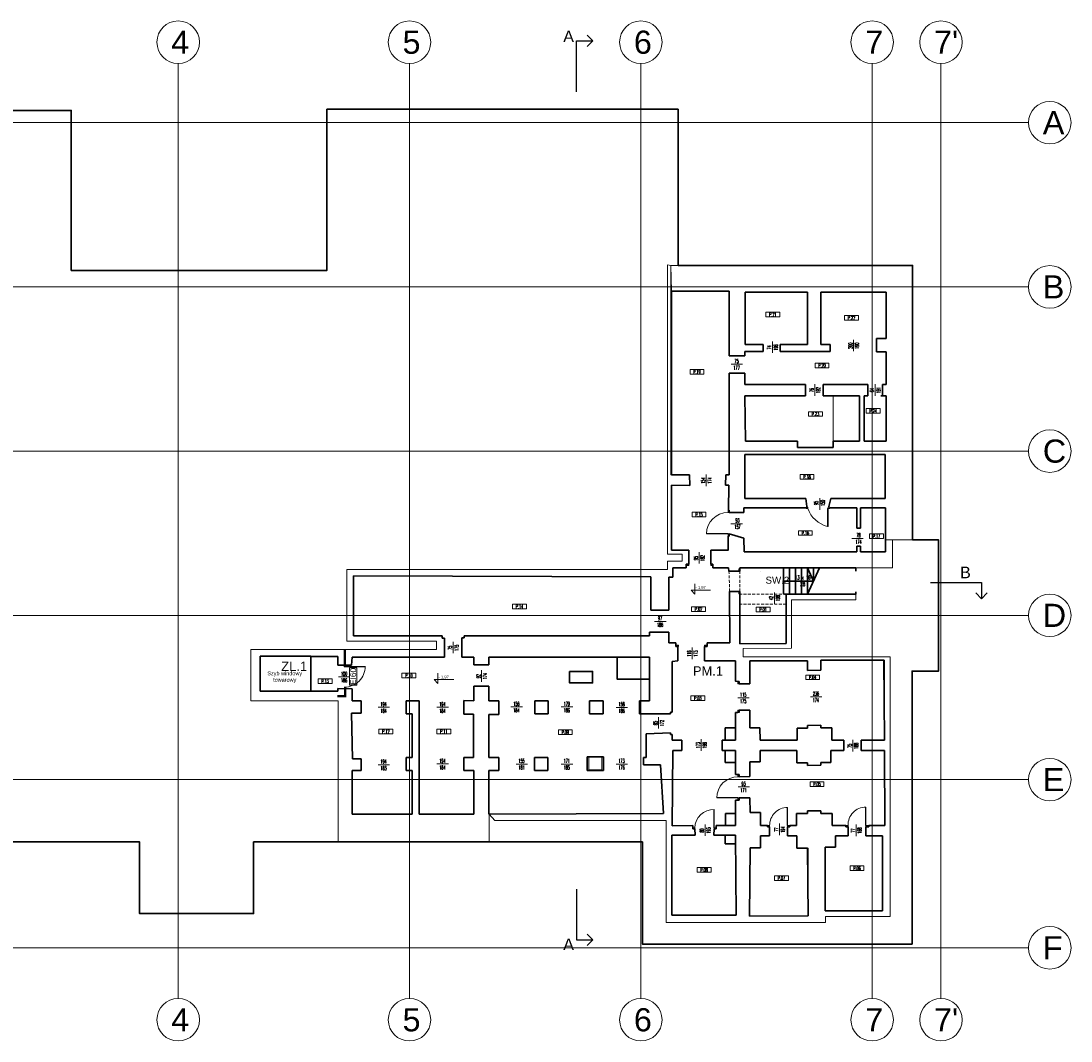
# Model space of a CAD drawing. Header units: millimetres. Extents: x -5254 to 173417, y -28809 to -6400.
# Tile 4 of 256: x -2031 to 2508, y -13821 to -9412. Entities that reach past the tile are written whole.
import ezdxf

# ---------------------------------------------------------------- set-up
doc = ezdxf.new("R2010")
doc.units = ezdxf.units.MM
doc.linetypes.add('HIDDEN', pattern=[9.525, 6.35, -3.175])
for name, color, linetype, lineweight in [('_MW_ppoż', 7, 'Continuous', 0), ('m_stolarka', 7, 'Continuous', 9), ('mr_cienka', 7, 'Continuous', 13), ('mr_obliczanie_powierzchni', 7, 'Continuous', 15), ('mr_opis', 7, 'Continuous', 9), ('mr_otwory', 7, 'Continuous', 9), ('mr_przekroje', 7, 'Continuous', 25), ('mr_przerywane', 7, 'Continuous', 13), ('mr_stolarka', 7, 'Continuous', 13), ('mr_ściany', 7, 'Continuous', 30)]:
    doc.layers.add(name, color=color, linetype=linetype, lineweight=lineweight)
doc.styles.get("Standard").update_dxf_attribs({"font": 'arial.ttf'})
doc.styles.add('TABELKA', font='arial.ttf')
doc.styles.add('WYM', font='simplex.shx', dxfattribs={"width": 0.5})

# ---------------------------------------------------------------- blocks, each defined once
blk = doc.blocks.new('KOTA')
at = {"color": 0}
for p, q in [((-16.6, 20), (76.8, 20)), ((-16.6, 20), (0, 0)), ((0, 0), (0, 50))]:
    blk.add_line(p, q, dxfattribs=at)
at = {"color": 0, "style": 'TABELKA', "flags": 4}
blk.add_attdef('POZIOM', (1.4, 25), '', height=13.7, rotation=360, dxfattribs=at)
blk = doc.blocks.new('Drzwi EI60')
at = {"layer": '_MW_ppoż', "color": 12, "insert": (0, 0), "char_height": 35, "attachment_point": 5, "bg_fill": 3, "box_fill_scale": 1.1, "bg_fill_color": 1, "bg_fill_transparency": 0}
blk.add_mtext('EI60', dxfattribs=at)
at = {"layer": '_MW_ppoż', "color": 12, "lineweight": 9}
blk.add_lwpolyline([(-52.2, 21.7), (50.4, 21.7), (50.4, -21.3), (-52.2, -21.3)], close=True, dxfattribs=at)
blk = doc.blocks.new('SKRZ7')
at = {"layer": 'm_stolarka', "color": 0}
for p, q in [((-212773.8, 101585.9), (-212863.8, 101585.9)), ((-212773.8, 101584.4), (-212863.8, 101584.4)), ((-212773.8, 101584.4), (-212773.8, 101585.9))]:
    blk.add_line(p, q, dxfattribs=at)
blk.add_arc((-212775, 101585.5), 88.9, 89.2623, 180.7377, dxfattribs=at)
blk = doc.blocks.new('zw$A8B1')
at = {"layer": '_MW_ppoż', "color": 251}
for points in [[(3901.8, 4225.7), (3901.8, 183.5)], [(4901.8, 4225.7), (4901.8, 183.5)], [(5901.8, 4225.7), (5901.8, 183.5)], [(6901.8, 4225.7), (6901.8, 183.5)], [(7199.4, 4225.7), (7199.4, 183.5)], [(183.5, 3969.9), (7578, 3969.9)], [(183.5, 3259.9), (7578, 3259.9)], [(183.5, 2549.9), (7578, 2549.9)], [(183.5, 1839.9), (7578, 1839.9)], [(183.5, 1129.9), (7578, 1129.9)], [(183.5, 402.9), (7578, 402.9)]]:
    blk.add_lwpolyline(points, dxfattribs=at)
for centre in [(3901.8, 4317.5), (4901.8, 4317.5), (5901.8, 4317.5), (6901.8, 4317.5), (7199.4, 4317.5), (7669.7, 3969.9), (7669.7, 3259.9), (7669.7, 2549.9), (7669.7, 1839.9), (7669.7, 1129.9), (7669.7, 402.9), (3901.8, 91.8), (4901.8, 91.8), (5901.8, 91.8), (6901.8, 91.8), (7199.4, 91.8)]:
    blk.add_circle(centre, 91.8, dxfattribs=at)
at = {"layer": '_MW_ppoż', "color": 251, "char_height": 100, "width": 98.152, "attachment_point": 1}
for s, insert in [('4', (3871.7, 4367.5)), ('5', (4871.7, 4367.5)), ('6', (5871.7, 4367.5)), ('7', (6871.7, 4367.5)), ("7'", (7169.3, 4367.5)), ('A', (7639.6, 4020)), ('B', (7639.6, 3310)), ('C', (7639.6, 2600)), ('D', (7639.6, 1890)), ('E', (7639.6, 1180)), ('F', (7639.6, 453)), ('4', (3871.7, 141.8)), ('5', (4871.7, 141.8)), ('6', (5871.7, 141.8)), ('7', (6871.7, 141.8)), ("7'", (7169.3, 141.8))]:
    blk.add_mtext(s, dxfattribs=dict(at, insert=insert))

msp = doc.modelspace()

# ---------------------------------------------------------------- linework, layer by layer
at = {"layer": '_MW_ppoż', "color": 5, "linetype": 'Continuous', "ltscale": 2, "const_width": 10.4}
for points in [[(-630.9, -12201.57), (-630.9, -12129.53)], [(-630.23, -12291.55), (-630.23, -12330.3), (-663.13, -12330.3)]]:
    msp.add_lwpolyline(points, dxfattribs=at)
at = {"layer": 'mr_cienka', "ltscale": 2}
for p, q in [((1188.93, -10670.49), (1188.93, -10690.49)), ((1248.93, -10670.49), (1188.93, -10670.49)), ((1188.93, -10690.49), (1248.93, -10690.49)), ((1528.85, -10685.21), (1528.85, -10705.21)), ((1588.85, -10685.21), (1528.85, -10685.21)), ((1528.85, -10705.21), (1588.85, -10705.21)), ((1401.58, -10891.07), (1401.58, -10911.07)), ((1461.58, -10891.07), (1401.58, -10891.07)), ((860.82, -10919.12), (860.82, -10939.12)), ((920.82, -10919.12), (860.82, -10919.12)), ((860.82, -10939.12), (920.82, -10939.12)), ((1401.58, -10911.07), (1461.58, -10911.07)), ((1373.1, -11100.85), (1373.1, -11120.85)), ((1433.1, -11100.85), (1373.1, -11100.85)), ((1373.1, -11120.85), (1433.1, -11120.85)), ((1622.53, -11087.46), (1622.53, -11107.46)), ((1682.53, -11087.46), (1622.53, -11087.46)), ((1622.53, -11107.46), (1682.53, -11107.46)), ((1336.62, -11373.05), (1336.62, -11393.05)), ((1396.62, -11373.05), (1336.62, -11373.05)), ((1336.62, -11393.05), (1396.62, -11393.05)), ((869.74, -11535.73), (869.74, -11555.73)), ((929.74, -11535.73), (869.74, -11535.73)), ((869.74, -11555.73), (929.74, -11555.73)), ((1329.6, -11615.27), (1329.6, -11635.27)), ((1389.6, -11615.27), (1329.6, -11615.27)), ((1329.6, -11635.27), (1389.6, -11635.27)), ((1637.29, -11629.39), (1637.29, -11649.39)), ((1697.29, -11629.39), (1637.29, -11629.39)), ((1637.29, -11649.39), (1697.29, -11649.39)), ((93.71, -11932.91), (93.71, -11952.91)), ((153.71, -11932.91), (93.71, -11932.91)), ((93.71, -11952.91), (153.71, -11952.91)), ((867.76, -11944.26), (867.76, -11964.26)), ((927.76, -11944.26), (867.76, -11944.26)), ((867.76, -11964.26), (927.76, -11964.26)), ((1146.78, -11946.37), (1146.78, -11966.37)), ((1206.78, -11946.37), (1146.78, -11946.37)), ((1146.78, -11966.37), (1206.78, -11966.37)), ((-384.38, -12231.47), (-384.38, -12251.47)), ((-324.38, -12231.47), (-384.38, -12231.47)), ((-384.38, -12251.47), (-324.38, -12251.47)), ((1360.9, -12239.08), (1360.9, -12259.08)), ((1420.9, -12239.08), (1360.9, -12239.08)), ((-746.84, -12256.1), (-746.84, -12276.1)), ((-686.84, -12256.1), (-746.84, -12256.1)), ((-746.84, -12276.1), (-686.84, -12276.1)), ((1360.9, -12259.08), (1420.9, -12259.08)), ((864.86, -12329.53), (864.86, -12349.53)), ((924.86, -12329.53), (864.86, -12329.53)), ((864.86, -12349.53), (924.86, -12349.53)), ((-483.92, -12473.48), (-483.92, -12493.48)), ((-423.92, -12473.48), (-483.92, -12473.48)), ((-233.44, -12473.48), (-233.44, -12493.48)), ((-173.44, -12473.48), (-233.44, -12473.48)), ((291.58, -12476.51), (291.58, -12496.51)), ((351.58, -12476.51), (291.58, -12476.51)), ((-483.92, -12493.48), (-423.92, -12493.48)), ((-233.44, -12493.48), (-173.44, -12493.48)), ((291.58, -12496.51), (351.58, -12496.51)), ((1380.04, -12701.26), (1380.04, -12721.26)), ((1440.04, -12701.26), (1380.04, -12701.26)), ((1380.04, -12721.26), (1440.04, -12721.26)), ((891.85, -13071.79), (891.85, -13091.79)), ((951.85, -13071.79), (891.85, -13071.79)), ((1552.88, -13064.44), (1552.88, -13084.44)), ((1612.88, -13064.44), (1552.88, -13064.44)), ((891.85, -13091.79), (951.85, -13091.79)), ((1226.1, -13106.82), (1226.1, -13126.82)), ((1286.1, -13106.82), (1226.1, -13106.82)), ((1552.88, -13084.44), (1612.88, -13084.44)), ((1226.1, -13126.82), (1286.1, -13126.82))]:
    msp.add_line(p, q, dxfattribs=at)
at = {"layer": 'mr_cienka'}
for points in [[(1248.93, -10690.49), (1248.93, -10670.49)], [(1588.85, -10705.21), (1588.85, -10685.21)], [(1461.58, -10911.07), (1461.58, -10891.07)], [(920.82, -10939.12), (920.82, -10919.12)], [(1480.19, -11228.64), (1480.19, -11032.64)], [(1433.1, -11120.85), (1433.1, -11100.85)], [(1682.53, -11107.46), (1682.53, -11087.46)], [(1396.62, -11393.05), (1396.62, -11373.05)], [(929.74, -11555.73), (929.74, -11535.73)], [(1389.6, -11635.27), (1389.6, -11615.27)], [(1697.29, -11649.39), (1697.29, -11629.39)], [(153.71, -11952.91), (153.71, -11932.91)], [(927.76, -11964.26), (927.76, -11944.26)], [(1206.78, -11966.37), (1206.78, -11946.37)], [(-324.38, -12251.47), (-324.38, -12231.47)], [(1420.9, -12259.08), (1420.9, -12239.08)], [(-686.84, -12276.1), (-686.84, -12256.1)], [(924.86, -12349.53), (924.86, -12329.53)], [(-423.92, -12493.48), (-423.92, -12473.48)], [(-173.44, -12493.48), (-173.44, -12473.48)], [(351.58, -12496.51), (351.58, -12476.51)], [(1440.04, -12721.26), (1440.04, -12701.26)], [(951.85, -13091.79), (951.85, -13071.79)], [(1612.88, -13084.44), (1612.88, -13064.44)], [(1286.1, -13126.82), (1286.1, -13106.82)]]:
    msp.add_lwpolyline(points, dxfattribs=at)
at = {"layer": 'mr_obliczanie_powierzchni'}
for points in [[(777.48, -10468.27), (777.48, -11374.27), (858.19, -11374.27), (860.33, -11419.67), (780.19, -11418.27), (780.19, -11699.27), (856.19, -11699.27), (856.19, -11765.27), (844.19, -11765.27), (844.19, -11775.27), (786.19, -11775.27), (786.19, -11816.27), (769.19, -11816.27), (769.19, -11958.27), (691.19, -11958.27), (691.19, -11814.27), (-593.31, -11810.27), (-593.31, -12070.27), (-210.31, -12070.27), (-210.31, -12079.27), (-200.31, -12079.27), (-200.31, -12161.27), (-600.31, -12161.27), (-602.31, -12196.27), (-662.31, -12197.27), (-662.95, -12159.27), (-997.31, -12158.27), (-997.31, -12309.12), (-662.31, -12309.12), (-662.31, -12297.27), (-600.31, -12298.27), (-600.31, -12350.27), (-560.31, -12350.27), (-560.31, -12404.27), (-602.29, -12405.12), (-598.31, -12601.27), (-560.31, -12601.27), (-560.31, -12652.27), (-600.31, -12652.27), (-600.31, -12840.27), (-340.31, -12840.27), (-340.31, -12652.27), (-366.31, -12652.27), (-366.31, -12595.27), (-340.31, -12595.27), (-340.31, -12407.27), (-366.31, -12407.27), (-366.31, -12350.27), (-310.31, -12350.27), (-310.31, -12840.27), (-73.31, -12840.27), (-73.31, -12652.27), (-116.31, -12652.27), (-116.31, -12595.27), (-75.31, -12595.27), (-75.31, -12408.27), (-116.31, -12408.27), (-114.91, -12349.3), (-74.31, -12349.3), (-74.31, -12287.27), (-9.31, -12287.27), (-9.31, -12350.27), (33.69, -12350.27), (33.69, -12409.27), (-9.31, -12409.27), (-9.31, -12595.27), (33.69, -12595.27), (33.69, -12652.27), (-8.31, -12652.05), (-7.81, -12840.27), (-7.81, -12960.27), (-600.31, -12960.27), (-660.31, -12960.27), (-660.31, -12405.12), (-660.31, -12350.27), (-997.31, -12350.27), (-1037.31, -12350.27), (-1037.31, -12158.15), (-1037.31, -12128.15), (-234.67, -12128.15), (-234.67, -12093.4), (-593.31, -12093.4), (-623.31, -12093.4), (-623.31, -11812.82), (-623.31, -11782.82), (691.19, -11782.82), (763.53, -11782.82), (763.53, -11747.54), (826.91, -11747.54), (826.91, -11716.89), (763.53, -11716.89), (763.53, -11417.98), (763.53, -10465.78), (777.48, -10468.27)], [(-7.81, -12840.27), (746.69, -12838.27), (733.69, -12627.27), (659.69, -12627.27), (659.69, -12595.27), (671.69, -12595.27), (671.69, -12492.77), (777.19, -12489.77), (777.19, -12496.77), (784.19, -12496.77), (784.19, -12520.77), (826.19, -12520.77), (826.19, -12565.77), (786.18, -12565.4), (783.19, -12890.77), (873.19, -12889.77), (873.19, -12904.77), (881.19, -12904.77), (883.19, -12931.77), (782.19, -12931.77), (782.19, -13277.27), (1060.18, -13275.66), (1058.19, -12968.77), (1012.69, -12968.77), (1012.69, -12931.77), (963.19, -12931.77), (965.19, -12904.77), (973.19, -12904.77), (973.19, -12889.77), (1013.69, -12889.77), (1013.69, -12837.77), (1058.19, -12837.77), (1058.19, -12780.77), (1073.19, -12780.77), (1073.19, -12770.77), (1119.19, -12770.77), (1120.19, -12833.77), (1165.19, -12833.77), (1165.19, -12889.77), (1195.19, -12889.77), (1195.19, -12894.77), (1205.19, -12894.77), (1205.19, -12934.77), (1165.19, -12934.77), (1165.19, -12986.77), (1120.19, -12986.77), (1118.13, -13282.27), (1371.19, -13280.27), (1371.19, -12987.77), (1322.19, -12987.77), (1322.19, -12934.77), (1282.19, -12934.77), (1282.19, -12894.77), (1292.19, -12894.77), (1292.19, -12889.77), (1321.19, -12889.77), (1321.19, -12837.77), (1369.19, -12837.77), (1369.19, -12825.77), (1426.19, -12825.77), (1426.19, -12837.77), (1475.19, -12837.77), (1475.19, -12889.77), (1534.19, -12889.77), (1534.19, -12894.77), (1544.19, -12894.77), (1544.19, -12934.77), (1489.19, -12934.77), (1489.19, -12982.77), (1445.19, -12982.77), (1445.19, -13258.27), (1693.19, -13258.27), (1693.19, -12934.77), (1621.19, -12934.77), (1621.19, -12894.77), (1634.19, -12894.77), (1634.19, -12889.77), (1703.19, -12889.77), (1701.19, -12565.77), (1601.19, -12565.77), (1601.19, -12520.77), (1701.18, -12519.9), (1701.18, -12175.27), (1426.19, -12175.27), (1426.94, -12218.26), (1369.19, -12218.26), (1369.19, -12177.27), (1119.19, -12177.27), (1119.19, -12277.27), (1073.19, -12277.27), (1073.19, -12267.27), (1068.19, -12267.27), (1058.19, -12267.27), (1058.19, -12178.27), (924.19, -12177.27), (924.19, -12115.27), (935.19, -12115.27), (935.19, -12100.27), (1033.19, -12100.27), (1032.19, -11878.27), (1071.19, -11878.27), (1071.19, -11888.27), (1076.19, -11888.27), (1076.15, -12104.27), (1276.19, -12102.27), (1276.19, -11890.27), (1577.19, -11890.27), (1577.38, -11914.27), (1299.77, -11914.27), (1299.77, -12123.63), (1090.59, -12124.99), (1090.59, -12160.79), (1700.66, -12160.79), (1725.66, -12160.79), (1725.66, -13258.27), (1725.66, -13283.27), (1446.13, -13283.27), (1446.13, -13308.27), (1371.19, -13308.27), (1118.13, -13308.27), (782.19, -13308.27), (757.19, -13308.27), (757.19, -12931.77), (757.19, -12867.4), (17.66, -12867.4)]]:
    msp.add_lwpolyline(points, close=True, dxfattribs=at)
for points in [[(780.19, -10579.27), (1030.19, -10579.27), (1030.19, -10859.64), (1097.19, -10859.64), (1097.19, -10840.64), (1177.19, -10840.64), (1177.19, -10810.64), (1099.19, -10810.64), (1099.19, -10584.64), (1369.19, -10584.64), (1369.19, -10810.64), (1251.19, -10810.64), (1251.19, -10840.64), (1467.19, -10840.64), (1467.19, -10810.64), (1426.19, -10810.64), (1426.19, -10584.64), (1708.19, -10584.64), (1708.19, -10784.64), (1667.19, -10784.64), (1667.19, -10841.64), (1708.19, -10841.64), (1708.19, -10983.64), (1693.19, -10983.64), (1693.19, -11032.64), (1708.19, -11032.64), (1708.19, -11228.64), (1614.19, -11228.64), (1614.19, -11032.64), (1629.19, -11032.64), (1629.19, -10983.64), (1436.19, -10983.64), (1436.19, -11032.64), (1593.19, -11032.64), (1593.19, -11228.64), (1480.19, -11228.64), (1480.19, -11255.64), (1326.19, -11255.64), (1326.19, -11228.76), (1101.19, -11228.64), (1097.19, -11032.64), (1360.19, -11032.64), (1360.19, -10983.64), (1097.19, -10983.64), (1097.19, -10934.64), (1030.19, -10934.64), (1030.19, -11374.27), (1016.19, -11374.27), (1014.19, -11418.27), (1029.19, -11418.27), (1027.69, -11536.27), (1094.19, -11536.27), (1094.19, -11516.27), (1366.19, -11516.27), (1362.19, -11476.27), (1097.19, -11476.27), (1097.19, -11285.27), (1704.19, -11285.27), (1704.19, -11476.27), (1470.19, -11476.27), (1461.19, -11511.27), (1466.19, -11516.27), (1582.19, -11516.27), (1582.19, -11604.27), (1598.19, -11604.27), (1598.19, -11516.27), (1706.19, -11516.27), (1706.19, -11655.27), (1823.19, -11655.27), (1823.19, -10468.27), (777.48, -10468.27), (780.19, -10579.27)], [(1736.19, -11655.27), (1736.19, -11775.27), (1076.19, -11775.27), (1076.19, -11780.27), (1071.19, -11780.27), (1071.19, -11789.47), (1029.19, -11790.27), (1027.19, -11775.27), (959.19, -11775.27), (959.19, -11760.27), (951.19, -11760.27), (951.19, -11699.27), (1025.16, -11700.32), (1026.03, -11639.27), (1030.19, -11639.27), (1030.19, -11629.27), (1092.93, -11647.18), (1094.41, -11707.27), (1582.19, -11707.27), (1582.19, -11682.27), (1598.19, -11682.27), (1598.19, -11707.27), (1706.19, -11707.27), (1706.19, -11655.27), (1736.19, -11655.27)], [(-115.31, -12070.27), (-115.31, -12078.27), (-125.31, -12078.27), (-125.31, -12161.27), (-74.31, -12161.27), (-74.31, -12195.27), (-9.31, -12195.27), (-9.31, -12161.27), (685.69, -12161.27), (685.69, -12350.27), (642.69, -12350.27), (642.69, -12407.27), (777.19, -12407.27), (777.19, -12399.27), (784.19, -12399.27), (784.19, -12181.27), (808.19, -12177.27), (808.19, -12115.27), (800.19, -12115.27), (800.19, -12100.27), (769.19, -12100.27), (769.19, -12054.27), (686.19, -12054.27), (686.19, -12070.27), (-115.31, -12070.27)], [(190.69, -12407.27), (190.69, -12350.27), (247.69, -12350.27), (247.69, -12407.27), (190.69, -12407.27)], [(427.19, -12407.27), (427.19, -12350.27), (484.19, -12350.27), (484.19, -12407.27), (427.19, -12407.27)], [(1013.19, -12520.77), (1013.19, -12467.77), (1058.19, -12467.77), (1058.19, -12400.77), (1073.19, -12401.77), (1073.19, -12391.77), (1119.19, -12391.77), (1119.19, -12466.77), (1163.19, -12466.77), (1163.69, -12520.77), (1323.69, -12520.77), (1324.19, -12468.77), (1369.19, -12468.77), (1368.98, -12456.77), (1426.19, -12456.77), (1426.42, -12467.77), (1474.19, -12467.77), (1474.19, -12520.77), (1526.19, -12520.77), (1526.19, -12565.77), (1469.19, -12565.77), (1469.19, -12616.77), (1426.19, -12616.77), (1426.61, -12628.76), (1369.19, -12630.77), (1368.77, -12618.77), (1323.19, -12618.77), (1323.19, -12565.77), (1164.19, -12565.77), (1164.19, -12614.77), (1119.19, -12614.77), (1119.19, -12677.77), (1073.19, -12678.77), (1073.19, -12668.77), (1058.19, -12668.77), (1058.19, -12617.77), (1012.69, -12617.77), (1012.69, -12565.77), (999.19, -12565.77), (999.19, -12520.77), (1013.19, -12520.77)], [(188.69, -12652.27), (188.69, -12595.27), (245.69, -12595.27), (245.69, -12652.27), (188.69, -12652.27)], [(423.19, -12649.27), (423.19, -12592.27), (480.19, -12592.27), (480.19, -12649.27), (423.19, -12649.27)]]:
    msp.add_lwpolyline(points, dxfattribs=at)
at = {"layer": 'mr_otwory', "ltscale": 2}
for p, q in [((1216.87, -10797), (1216.87, -10847)), ((1567.56, -10789.71), (1567.56, -10839.71)), ((1088.37, -10895.79), (1038.37, -10895.79)), ((1400.01, -10981.98), (1400.01, -11031.98)), ((1660.67, -10981.98), (1660.67, -11031.98)), ((930.98, -11372.7), (930.98, -11422.7)), ((1421.6, -11474.73), (1421.6, -11524.73)), ((1087.08, -11585.52), (1037.08, -11585.52)), ((1610.03, -11649.69), (1560.03, -11649.69)), ((900.09, -11707.78), (900.09, -11757.78)), ((1226.3, -11881.92), (1226.3, -11931.92)), ((757.25, -12007.27), (707.25, -12007.27)), ((-162.99, -12095.36), (-162.99, -12145.36)), ((870.39, -12120.4), (870.39, -12170.4)), ((-608.76, -12247.05), (-658.76, -12247.05)), ((-40.33, -12218.02), (-40.33, -12268.02)), ((1117.18, -12337.54), (1067.18, -12337.54)), ((1431.29, -12333.2), (1381.29, -12333.2)), ((-437.86, -12378.83), (-487.86, -12378.83)), ((-183.56, -12378.83), (-233.56, -12378.83)), ((136.19, -12376.79), (86.19, -12376.79)), ((354.26, -12376.79), (304.26, -12376.79)), ((591.28, -12379.11), (541.28, -12379.11)), ((724.72, -12420.68), (724.72, -12470.68)), ((909.24, -12516.57), (909.24, -12566.57)), ((1564.75, -12519.5), (1564.75, -12569.5)), ((-437.86, -12626.79), (-487.86, -12626.79)), ((-183.56, -12623.63), (-233.56, -12623.63)), ((158.57, -12623.87), (108.57, -12623.87)), ((354.26, -12623.87), (304.26, -12623.87)), ((591.28, -12623.87), (541.28, -12623.87)), ((1118.66, -12722.65), (1068.66, -12722.65)), ((925.79, -12884.86), (925.79, -12934.86)), ((1247.34, -12881.45), (1247.34, -12931.45)), ((1579.09, -12885.69), (1579.09, -12935.69))]:
    msp.add_line(p, q, dxfattribs=at)
at = {"layer": 'mr_przekroje'}
for points in [[(440.75, -9497.62), (416, -9472.87)], [(370.75, -9717.61), (370.75, -9497.62), (440.75, -9497.62)], [(440.75, -9497.62), (416, -9522.37)], [(1901.03, -11839.23), (2121.02, -11839.23), (2121.02, -11909.23)], [(2121.02, -11909.23), (2096.27, -11884.48)], [(2121.02, -11909.23), (2145.77, -11884.48)], [(370.75, -13164.22), (370.75, -13384.21), (440.75, -13384.21)], [(440.75, -13384.21), (416, -13359.46)], [(440.75, -13384.21), (416, -13408.96)]]:
    msp.add_lwpolyline(points, dxfattribs=at)
at = {"layer": 'mr_przerywane', "linetype": 'HIDDEN', "ltscale": 2}
for p, q in [((1276.19, -11890.27), (1076.19, -11890.27)), ((1276.19, -11932.27), (1076.19, -11932.27))]:
    msp.add_line(p, q, dxfattribs=at)
for points in [[(1032.19, -11878.27), (1029.19, -11790.27)], [(1076.19, -11878.27), (1076.19, -11790.27)]]:
    msp.add_lwpolyline(points, dxfattribs=at)
at = {"layer": 'mr_stolarka', "linetype": 'HIDDEN', "ltscale": 2}
for p, q in [((1362.69, -11518.77), (1362.69, -11513.77)), ((1362.69, -11513.77), (1369.69, -11513.77)), ((1369.69, -11518.77), (1362.69, -11518.77)), ((1369.69, -11513.77), (1369.69, -11518.77)), ((1457.69, -11518.77), (1457.69, -11513.77)), ((1457.69, -11513.77), (1464.69, -11513.77)), ((1464.69, -11518.77), (1457.69, -11518.77)), ((1464.69, -11513.77), (1464.69, -11518.77)), ((963.19, -12899.77), (965.19, -12899.77))]:
    msp.add_line(p, q, dxfattribs=at)
at = {"layer": 'mr_stolarka', "ltscale": 2}
for p, q in [((1362.69, -11513.77), (1362.69, -11513.77)), ((1455.69, -11518.77), (1455.69, -11597.27)), ((1455.69, -11518.77), (1457.69, -11518.77)), ((1457.69, -11518.77), (1457.69, -11597.27)), ((1025.19, -11536.27), (1025.19, -11536.27)), ((1457.69, -11597.27), (1457.69, -11597.27)), ((932.19, -11627.27), (1025.19, -11627.27)), ((932.19, -11629.27), (932.19, -11629.27)), ((932.19, -11629.27), (1025.19, -11629.27)), ((1025.19, -11629.27), (1025.19, -11627.27)), ((1076.19, -11792.27), (1076.19, -11790.27)), ((1166.19, -11790.27), (1166.19, -11790.27)), ((1076.19, -11878.27), (1076.19, -11878.27)), ((1068.19, -12678.77), (1068.19, -12678.77)), ((1068.19, -12768.77), (976.19, -12768.77)), ((1068.19, -12770.77), (976.19, -12770.77)), ((976.19, -12770.77), (976.19, -12770.77)), ((1068.19, -12768.77), (1068.19, -12770.77)), ((963.19, -12899.77), (963.19, -12819.77)), ((965.19, -12899.77), (965.19, -12819.77)), ((965.19, -12819.77), (965.19, -12819.77)), ((1280.19, -12889.77), (1280.19, -12811.77)), ((1282.19, -12889.77), (1282.19, -12811.77)), ((1282.19, -12811.77), (1282.19, -12811.77)), ((1619.19, -12889.77), (1619.19, -12809.77)), ((1621.19, -12889.77), (1621.19, -12809.77)), ((1621.19, -12809.77), (1621.19, -12809.77)), ((1205.19, -12889.77), (1205.19, -12889.77)), ((1282.19, -12889.77), (1280.19, -12889.77)), ((1544.19, -12889.77), (1544.19, -12889.77)), ((1619.19, -12889.77), (1621.19, -12889.77)), ((881.19, -12899.77), (881.19, -12899.77)), ((963.19, -12899.77), (965.19, -12899.77))]:
    msp.add_line(p, q, dxfattribs=at)
for points in [[(1025.19, -11536.27), (1025.19, -11526.27), (1030.19, -11526.27), (1030.19, -11536.27)], [(1025.19, -11629.27), (1025.19, -11639.27), (1030.19, -11639.27), (1030.19, -11629.27)], [(856.19, -11760.27), (856.19, -11765.27), (844.19, -11765.27), (844.19, -11760.27)], [(959.19, -11760.27), (959.19, -11765.27), (951.19, -11765.27), (951.19, -11760.27)], [(1071.19, -11780.27), (1071.19, -11790.27), (1076.19, -11790.27), (1076.19, -11780.27)], [(1071.19, -11878.27), (1071.19, -11888.27), (1076.19, -11888.27), (1076.19, -11878.27)], [(811.19, -12110.27), (811.19, -12115.27), (800.19, -12115.27), (800.19, -12110.27)], [(935.19, -12110.27), (935.19, -12115.27), (924.19, -12115.27), (924.19, -12110.27)], [(1068.19, -12277.27), (1068.19, -12267.27), (1073.19, -12267.27), (1073.19, -12277.27)], [(1068.19, -12401.77), (1068.19, -12391.77), (1073.19, -12391.77), (1073.19, -12401.77)], [(1068.19, -12678.77), (1068.19, -12668.77), (1073.19, -12668.77), (1073.19, -12678.77)], [(1068.19, -12770.77), (1068.19, -12780.77), (1073.19, -12780.77), (1073.19, -12770.77)], [(1205.19, -12889.77), (1205.19, -12894.77), (1195.19, -12894.77), (1195.19, -12889.77)], [(1282.19, -12889.77), (1282.19, -12894.77), (1292.19, -12894.77), (1292.19, -12889.77)], [(1544.19, -12889.77), (1544.19, -12894.77), (1534.19, -12894.77), (1534.19, -12889.77)], [(1621.19, -12889.77), (1621.19, -12894.77), (1634.19, -12894.77), (1634.19, -12889.77)], [(881.19, -12899.77), (881.19, -12904.77), (873.19, -12904.77), (873.19, -12899.77)], [(965.19, -12899.77), (965.19, -12904.77), (973.19, -12904.77), (973.19, -12899.77)]]:
    msp.add_lwpolyline(points, close=True, dxfattribs=at)
msp.add_lwpolyline([(1455.69, -11597.27), (1457.69, -11597.27)], dxfattribs=at)
for centre, radius, start, end in [((1485.55, -11478.19), 122.77, 199.30123, 255.9197), ((1025.19, -11629.27), 93, 90, 180), ((1068.19, -12770.77), 92, 90, 180), ((964.61, -12903.27), 83.5, 89.60632, 177.59931), ((1282.34, -12888.92), 77.15, 90.10936, 180.62993), ((1621.63, -12887.26), 77.49, 90.3302, 181.85918)]:
    msp.add_arc(centre, radius, start, end, dxfattribs=at)
at = {"layer": 'mr_ściany', "ltscale": 2}
for p, q in [((780.19, -10579.27), (1030.19, -10579.27)), ((780.19, -10579.27), (780.19, -11374.27)), ((1030.19, -10579.27), (1030.19, -10859.64)), ((1099.19, -10584.64), (1369.19, -10584.64)), ((1099.19, -10810.64), (1099.19, -10584.64)), ((1369.19, -10584.64), (1369.19, -10810.64)), ((1426.19, -10584.64), (1708.19, -10584.64)), ((1426.19, -10810.64), (1426.19, -10584.64)), ((1708.19, -10784.64), (1708.19, -10584.64)), ((1667.19, -10841.64), (1667.19, -10784.64)), ((1667.19, -10784.64), (1708.19, -10784.64)), ((1097.19, -10840.64), (1177.19, -10840.64)), ((1097.19, -10859.64), (1097.19, -10840.64)), ((1099.19, -10810.64), (1177.19, -10810.64)), ((1177.19, -10840.64), (1177.19, -10810.64)), ((1251.19, -10810.64), (1369.19, -10810.64)), ((1251.19, -10840.64), (1251.19, -10810.64)), ((1251.19, -10840.64), (1467.19, -10840.64)), ((1467.19, -10810.64), (1426.19, -10810.64)), ((1467.19, -10840.64), (1467.19, -10810.64)), ((1667.19, -10841.64), (1708.19, -10841.64)), ((1708.19, -10841.64), (1708.19, -10983.64)), ((1030.19, -10859.64), (1097.19, -10859.64)), ((1030.19, -10934.64), (1097.19, -10934.64)), ((1030.19, -10934.64), (1030.19, -11374.27)), ((1097.19, -10934.64), (1097.19, -10983.64)), ((1097.19, -10983.64), (1360.19, -10983.64)), ((1360.19, -10983.64), (1360.19, -11032.64)), ((1436.19, -10983.64), (1629.19, -10983.64)), ((1436.19, -10983.64), (1436.19, -11032.64)), ((1629.19, -10983.64), (1629.19, -11032.64)), ((1693.19, -10983.64), (1708.19, -10983.64)), ((1693.19, -10983.64), (1693.19, -11032.64)), ((1097.19, -11032.64), (1360.19, -11032.64)), ((1097.19, -11032.64), (1101.19, -11228.64)), ((1436.19, -11032.64), (1593.19, -11032.64)), ((1593.19, -11228.64), (1593.19, -11032.64)), ((1614.19, -11032.64), (1629.19, -11032.64)), ((1614.19, -11032.64), (1614.19, -11228.64)), ((1686.19, -11032.64), (1708.19, -11032.64)), ((1708.19, -11032.64), (1708.19, -11228.64)), ((1101.19, -11228.64), (1326.19, -11228.64)), ((1326.19, -11255.64), (1326.19, -11228.76)), ((1326.19, -11255.64), (1480.19, -11255.64)), ((1480.19, -11228.64), (1593.19, -11228.64)), ((1480.19, -11255.64), (1480.19, -11228.76)), ((1614.19, -11228.64), (1708.19, -11228.64)), ((1097.19, -11285.27), (1704.19, -11285.27)), ((1097.19, -11285.27), (1097.19, -11476.27)), ((1704.19, -11285.27), (1704.19, -11476.27)), ((780.19, -11374.27), (858.19, -11374.27)), ((860.33, -11419.67), (858.19, -11374.27)), ((1014.19, -11418.27), (1016.19, -11374.27)), ((1016.19, -11374.27), (1030.19, -11374.27)), ((780.19, -11418.27), (860.33, -11419.67)), ((780.19, -11699.27), (780.19, -11418.27)), ((1014.19, -11418.27), (1029.19, -11418.27)), ((1027.64, -11526.27), (1029.19, -11418.27)), ((1097.19, -11476.27), (1362.19, -11476.27)), ((1362.19, -11476.27), (1366.19, -11511.27)), ((1470.19, -11476.27), (1461.19, -11511.27)), ((1470.19, -11476.27), (1704.19, -11476.27)), ((1025.19, -11526.27), (1030.19, -11526.27)), ((1027.64, -11526.27), (1030.19, -11526.27)), ((1030.19, -11536.27), (1030.19, -11526.27)), ((1094.19, -11516.27), (1356.19, -11516.27)), ((1094.19, -11536.27), (1094.19, -11516.27)), ((1471.19, -11516.27), (1582.19, -11516.27)), ((1582.19, -11516.27), (1582.19, -11604.27)), ((1598.19, -11516.27), (1706.19, -11516.27)), ((1598.19, -11516.27), (1598.19, -11604.27)), ((1706.19, -11516.27), (1706.19, -11707.27)), ((1030.19, -11536.27), (1094.19, -11536.27)), ((1598.19, -11604.27), (1582.19, -11604.27)), ((1025.17, -11699.27), (1026.03, -11639.27)), ((1025.19, -11639.27), (1030.19, -11639.27)), ((1026.03, -11639.27), (1030.19, -11639.27)), ((1030.19, -11639.27), (1030.19, -11629.27)), ((1030.19, -11629.27), (1092.93, -11647.18)), ((856.19, -11699.27), (780.19, -11699.27)), ((856.19, -11760.27), (856.19, -11699.27)), ((951.19, -11760.27), (951.19, -11699.27)), ((1025.19, -11699.27), (951.19, -11699.27)), ((1094.41, -11707.27), (1582.19, -11707.27)), ((1582.19, -11682.27), (1582.19, -11707.27)), ((1598.19, -11682.27), (1582.19, -11682.27)), ((1598.19, -11682.27), (1598.19, -11707.27)), ((1598.19, -11707.27), (1706.19, -11707.27)), ((786.19, -11775.27), (786.19, -11816.27)), ((786.19, -11775.27), (844.19, -11775.27)), ((844.19, -11765.27), (844.19, -11760.27)), ((844.19, -11760.27), (856.19, -11760.27)), ((844.19, -11775.27), (844.19, -11765.27)), ((951.19, -11760.27), (959.19, -11760.27)), ((959.19, -11765.27), (959.19, -11760.27)), ((959.19, -11775.27), (959.19, -11765.27)), ((959.19, -11775.27), (1027.19, -11775.27)), ((1027.19, -11775.27), (1029.19, -11790.27)), ((1029.19, -11790.27), (1076.19, -11790.27)), ((1076.19, -11775.27), (1076.19, -11790.27)), ((1076.19, -11775.27), (1577.19, -11775.27)), ((1265.19, -11775.27), (1265.19, -11890.27)), ((1291.19, -11775.27), (1291.19, -11890.27)), ((1317.19, -11775.27), (1317.19, -11890.27)), ((1343.19, -11775.27), (1343.19, -11890.27)), ((1369.19, -11775.27), (1369.19, -11890.27)), ((1395.19, -11832.77), (1369.19, -11775.27)), ((1421.19, -11775.27), (1369.19, -11890.27)), ((1395.19, -11775.27), (1395.19, -11832.77)), ((1577.19, -11775.27), (1577.19, -11790.27)), ((1577.19, -11775.27), (1577.19, -11790.27)), ((-593.31, -12070.27), (-593.31, -11810.27)), ((-593.31, -11810.27), (691.19, -11814.27)), ((691.19, -11958.27), (691.19, -11814.27)), ((769.19, -11816.27), (769.19, -11958.27)), ((769.19, -11816.27), (786.19, -11816.27)), ((1267.19, -11832.77), (1395.19, -11832.77)), ((1032.19, -11878.27), (1033.19, -12100.27)), ((1032.19, -11878.27), (1076.19, -11878.27)), ((1076.19, -11878.27), (1076.15, -12104.27)), ((1269.19, -11890.27), (1577.19, -11890.27)), ((1276.19, -11890.27), (1276.19, -12102.27)), ((1577.19, -11880.27), (1577.19, -11890.27)), ((691.19, -11958.27), (769.19, -11958.27)), ((-210.31, -12070.27), (-593.31, -12070.27)), ((-210.31, -12079.27), (-210.31, -12070.27)), ((-115.31, -12078.27), (-115.31, -12070.27)), ((-115.31, -12070.27), (686.19, -12070.27)), ((686.19, -12054.27), (769.19, -12054.27)), ((686.19, -12070.27), (686.19, -12054.27)), ((769.19, -12054.27), (769.19, -12100.27)), ((-200.31, -12079.27), (-210.31, -12079.27)), ((-200.31, -12161.27), (-200.31, -12079.27)), ((-125.31, -12161.27), (-125.31, -12078.27)), ((-125.31, -12078.27), (-115.31, -12078.27)), ((769.19, -12100.27), (800.19, -12100.27)), ((800.19, -12100.27), (800.19, -12115.27)), ((808.19, -12115.27), (800.19, -12115.27)), ((808.19, -12115.27), (808.19, -12177.27)), ((924.19, -12115.27), (924.19, -12177.27)), ((935.19, -12115.27), (926.19, -12115.27)), ((935.19, -12100.27), (935.19, -12115.27)), ((1033.19, -12100.27), (935.19, -12100.27)), ((1076.15, -12104.27), (1276.19, -12102.27)), ((-778.31, -12158.27), (-997.31, -12158.27)), ((-997.31, -12158.27), (-997.31, -12309.12)), ((-778.31, -12199.12), (-778.31, -12158.27)), ((-778.31, -12199.12), (-778.31, -12159.12)), ((-778.31, -12159.12), (-662.31, -12159.27)), ((-662.31, -12159.27), (-662.31, -12197.27)), ((-602.31, -12196.27), (-600.31, -12161.27)), ((-600.31, -12161.27), (-200.31, -12161.27)), ((-125.31, -12161.27), (-74.31, -12161.27)), ((-74.31, -12161.27), (-74.31, -12195.27)), ((685.69, -12161.27), (-9.31, -12161.27)), ((-9.31, -12161.27), (-9.31, -12195.27)), ((685.69, -12161.27), (685.69, -12350.27)), ((-778.31, -12199.12), (-778.31, -12269.12)), ((-662.31, -12197.27), (-602.31, -12196.27)), ((-9.31, -12195.27), (-74.31, -12195.27)), ((808.19, -12177.27), (784.19, -12181.27)), ((784.19, -12181.27), (784.19, -12399.27)), ((1058.19, -12178.27), (924.19, -12177.27)), ((1058.19, -12178.27), (1058.19, -12266.27)), ((1119.19, -12177.27), (1119.19, -12277.27)), ((1119.19, -12177.27), (1369.19, -12177.27)), ((1369.19, -12177.27), (1369.19, -12219.27)), ((1698.19, -12175.27), (1426.19, -12175.27)), ((1426.19, -12175.27), (1426.19, -12218.27)), ((1698.19, -12175.27), (1701.19, -12520.77)), ((1369.19, -12219.27), (1426.19, -12218.27)), ((-778.31, -12309.12), (-778.31, -12269.12)), ((-778.31, -12309.12), (-778.31, -12269.12)), ((-600.31, -12298.27), (-662.31, -12297.27)), ((-662.31, -12297.27), (-662.31, -12309.12)), ((-600.31, -12350.27), (-600.31, -12298.27)), ((-74.31, -12287.27), (-74.31, -12350.27)), ((-9.31, -12287.27), (-74.31, -12287.27)), ((-9.31, -12287.27), (-9.31, -12350.27)), ((1058.19, -12266.27), (1068.19, -12267.27)), ((1068.19, -12267.27), (1073.19, -12267.27)), ((1073.19, -12267.27), (1073.19, -12277.27)), ((1073.19, -12277.27), (1119.19, -12277.27)), ((-778.31, -12309.12), (-997.31, -12309.12)), ((-662.31, -12309.12), (-778.31, -12309.12)), ((-560.31, -12350.27), (-600.31, -12350.27)), ((-560.31, -12350.27), (-560.31, -12404.27)), ((-366.31, -12350.27), (-366.31, -12407.27)), ((-366.31, -12350.27), (-310.31, -12350.27)), ((-310.31, -12350.27), (-310.31, -12407.27)), ((-74.31, -12350.27), (-116.31, -12349.27)), ((-116.31, -12349.27), (-116.31, -12408.27)), ((33.69, -12350.27), (-9.31, -12350.27)), ((33.69, -12350.27), (33.69, -12409.27)), ((247.69, -12350.27), (190.69, -12350.27)), ((190.69, -12350.27), (190.69, -12407.27)), ((247.69, -12350.27), (247.69, -12407.27)), ((484.69, -12350.27), (426.69, -12350.27)), ((426.69, -12350.27), (426.69, -12407.27)), ((484.69, -12350.27), (484.69, -12407.27)), ((685.69, -12350.27), (642.69, -12350.27)), ((642.69, -12350.27), (642.69, -12407.27)), ((1073.19, -12391.77), (1073.19, -12401.77)), ((1119.19, -12391.77), (1073.19, -12391.77)), ((1119.19, -12391.77), (1119.19, -12466.77)), ((-560.31, -12404.27), (-602.31, -12404.27)), ((-602.31, -12404.27), (-598.31, -12601.27)), ((-366.31, -12407.27), (-340.31, -12407.27)), ((-340.31, -12595.27), (-340.31, -12407.27)), ((-310.31, -12407.27), (-310.31, -12595.27)), ((-116.31, -12408.27), (-75.31, -12408.27)), ((-75.31, -12408.27), (-75.31, -12595.27)), ((33.69, -12409.27), (-9.31, -12409.27)), ((-9.31, -12409.27), (-9.31, -12595.27)), ((247.69, -12407.27), (190.69, -12407.27)), ((484.69, -12407.27), (426.69, -12407.27)), ((685.69, -12407.27), (642.69, -12407.27)), ((685.69, -12407.27), (777.19, -12407.27)), ((777.19, -12399.27), (777.19, -12407.27)), ((777.19, -12399.27), (784.19, -12399.27)), ((1058.19, -12400.77), (1058.19, -12520.77)), ((1068.19, -12401.44), (1058.19, -12400.77)), ((1013.19, -12520.77), (1013.19, -12467.77)), ((1058.19, -12467.77), (1013.19, -12467.77)), ((1163.19, -12466.77), (1119.19, -12466.77)), ((1163.19, -12466.77), (1163.69, -12520.77)), ((1324.19, -12468.77), (1323.69, -12520.77)), ((1369.19, -12468.77), (1324.19, -12468.77)), ((1369.19, -12456.77), (1426.19, -12455.77)), ((1369.19, -12456.77), (1369.19, -12468.77)), ((1426.19, -12455.77), (1426.19, -12467.77)), ((1474.19, -12466.77), (1426.19, -12467.77)), ((1474.19, -12466.77), (1474.19, -12520.77)), ((777.19, -12489.77), (671.69, -12492.77)), ((671.69, -12595.27), (671.69, -12492.77)), ((777.19, -12489.77), (777.19, -12496.77)), ((784.19, -12496.77), (777.19, -12496.77)), ((784.19, -12496.77), (784.19, -12520.77)), ((826.19, -12520.77), (784.19, -12520.77)), ((826.19, -12520.77), (826.19, -12565.77)), ((999.19, -12520.77), (999.19, -12565.77)), ((1058.19, -12520.77), (999.19, -12520.77)), ((1323.69, -12520.77), (1163.69, -12520.77)), ((1526.19, -12520.77), (1474.19, -12520.77)), ((1526.19, -12565.77), (1526.19, -12520.77)), ((1701.19, -12520.77), (1601.19, -12520.77)), ((1601.19, -12565.77), (1601.19, -12520.77)), ((786.19, -12564.77), (783.19, -12890.77)), ((826.19, -12565.77), (786.19, -12564.77)), ((1058.19, -12565.77), (999.19, -12565.77)), ((1012.69, -12565.77), (1012.69, -12617.77)), ((1058.19, -12565.77), (1058.19, -12668.77)), ((1164.19, -12565.77), (1164.19, -12614.77)), ((1323.19, -12565.77), (1164.19, -12565.77)), ((1323.19, -12565.77), (1323.19, -12618.77)), ((1469.19, -12565.77), (1469.19, -12616.77)), ((1526.19, -12565.77), (1469.19, -12565.77)), ((1701.19, -12565.77), (1601.19, -12565.77)), ((1703.19, -12889.77), (1701.19, -12565.77)), ((-598.31, -12601.27), (-560.31, -12601.27)), ((-560.31, -12601.27), (-560.31, -12652.27)), ((-366.31, -12595.27), (-366.31, -12652.27)), ((-366.31, -12595.27), (-340.31, -12595.27)), ((-310.31, -12595.27), (-310.31, -12652.27)), ((-75.31, -12595.27), (-116.31, -12595.27)), ((-116.31, -12595.27), (-116.31, -12652.27)), ((33.69, -12595.27), (-9.31, -12595.27)), ((33.69, -12595.27), (33.69, -12652.27)), ((245.69, -12595.27), (188.69, -12595.27)), ((188.69, -12595.27), (188.69, -12652.27)), ((245.69, -12595.27), (245.69, -12652.27)), ((416.69, -12592.27), (416.69, -12652.27)), ((416.69, -12592.27), (486.69, -12592.27)), ((486.69, -12592.27), (486.69, -12652.27)), ((659.69, -12595.27), (659.69, -12627.27)), ((659.69, -12595.27), (671.69, -12595.27)), ((1058.19, -12617.77), (1012.69, -12617.77)), ((1119.19, -12614.77), (1119.19, -12677.77)), ((1164.19, -12614.77), (1119.19, -12614.77)), ((1369.19, -12618.77), (1323.19, -12618.77)), ((1369.19, -12618.77), (1369.19, -12630.77)), ((1426.19, -12616.77), (1426.19, -12628.77)), ((1469.19, -12616.77), (1426.19, -12616.77)), ((-560.31, -12652.27), (-600.31, -12652.27)), ((-600.31, -12652.27), (-600.31, -12840.27)), ((-366.31, -12652.27), (-340.31, -12652.27)), ((-340.31, -12652.27), (-340.31, -12840.27)), ((-310.31, -12652.27), (-310.31, -12840.27)), ((-116.31, -12652.27), (-73.31, -12652.27)), ((-73.31, -12652.27), (-73.31, -12840.27)), ((-8.31, -12652.27), (-9.31, -12840.27)), ((33.69, -12652.27), (-8.31, -12652.27)), ((245.69, -12652.27), (188.69, -12652.27)), ((486.69, -12652.27), (416.69, -12652.27)), ((685.69, -12627.27), (659.69, -12627.27)), ((685.69, -12627.27), (733.69, -12627.27)), ((733.69, -12627.27), (746.69, -12838.27)), ((1426.19, -12628.77), (1369.19, -12630.77)), ((1073.19, -12668.77), (1058.19, -12668.77)), ((1073.19, -12668.77), (1073.19, -12678.77)), ((1119.19, -12677.77), (1073.19, -12678.77)), ((1058.19, -12780.77), (1058.19, -12889.77)), ((1073.19, -12780.77), (1058.19, -12780.77)), ((1073.19, -12770.77), (1073.19, -12780.77)), ((1119.19, -12770.77), (1073.19, -12770.77)), ((1119.19, -12770.77), (1120.19, -12833.77)), ((-600.31, -12840.27), (-340.31, -12840.27)), ((-310.31, -12840.27), (-73.31, -12840.27)), ((746.69, -12838.27), (-9.31, -12840.27)), ((1013.69, -12889.77), (1013.69, -12837.77)), ((1058.19, -12837.77), (1013.69, -12837.77)), ((1165.19, -12833.77), (1120.19, -12833.77)), ((1165.19, -12833.77), (1165.19, -12889.77)), ((1321.19, -12837.77), (1321.19, -12889.77)), ((1369.19, -12837.77), (1321.19, -12837.77)), ((1369.19, -12825.77), (1369.19, -12837.77)), ((1426.19, -12825.77), (1369.19, -12825.77)), ((1426.19, -12825.77), (1426.19, -12837.77)), ((1475.19, -12837.77), (1426.19, -12837.77)), ((1475.19, -12837.77), (1475.19, -12889.77)), ((873.19, -12889.77), (783.19, -12890.77)), ((873.19, -12904.77), (873.19, -12889.77)), ((973.19, -12889.77), (973.19, -12904.77)), ((1058.19, -12889.77), (973.19, -12889.77)), ((1195.19, -12889.77), (1165.19, -12889.77)), ((1195.19, -12889.77), (1195.19, -12894.77)), ((1292.19, -12889.77), (1292.19, -12894.77)), ((1321.19, -12889.77), (1292.19, -12889.77)), ((1534.19, -12889.77), (1475.19, -12889.77)), ((1534.19, -12889.77), (1534.19, -12894.77)), ((1634.19, -12889.77), (1634.19, -12894.77)), ((1703.19, -12889.77), (1634.19, -12889.77)), ((782.19, -12931.77), (782.19, -13277.27)), ((883.19, -12931.77), (782.19, -12931.77)), ((881.19, -12904.77), (873.19, -12904.77)), ((881.19, -12904.77), (883.19, -12931.77)), ((965.19, -12904.77), (963.19, -12931.77)), ((1058.19, -12931.77), (963.19, -12931.77)), ((973.19, -12904.77), (965.19, -12904.77)), ((1012.69, -12931.77), (1012.69, -12968.77)), ((1058.19, -12931.77), (1060.19, -13277.27)), ((1165.19, -12934.77), (1165.19, -12986.77)), ((1205.19, -12934.77), (1165.19, -12934.77)), ((1205.19, -12894.77), (1195.19, -12894.77)), ((1205.19, -12894.77), (1205.19, -12934.77)), ((1282.19, -12894.77), (1282.19, -12934.77)), ((1292.19, -12894.77), (1282.19, -12894.77)), ((1322.19, -12934.77), (1282.19, -12934.77)), ((1322.19, -12934.77), (1322.19, -12987.77)), ((1489.19, -12934.77), (1489.19, -12982.77)), ((1544.19, -12934.77), (1489.19, -12934.77)), ((1534.19, -12894.77), (1544.19, -12894.77)), ((1544.19, -12894.77), (1544.19, -12934.77)), ((1621.19, -12894.77), (1621.19, -12934.77)), ((1634.19, -12894.77), (1621.19, -12894.77)), ((1693.19, -12934.77), (1621.19, -12934.77)), ((1693.19, -13258.27), (1693.19, -12934.77)), ((1058.19, -12968.77), (1012.69, -12968.77)), ((1120.19, -12986.77), (1118.13, -13282.27)), ((1165.19, -12986.77), (1120.19, -12986.77)), ((1369.19, -12987.77), (1322.19, -12987.77)), ((1369.19, -12987.77), (1371.19, -13280.27)), ((1445.19, -12982.77), (1445.19, -13258.27)), ((1489.19, -12982.77), (1445.19, -12982.77)), ((782.19, -13277.27), (1060.19, -13277.27)), ((1118.13, -13282.27), (1371.19, -13280.27)), ((1445.19, -13258.27), (1693.19, -13258.27))]:
    msp.add_line(p, q, dxfattribs=at)
at = {"layer": 'mr_ściany', "linetype": 'HIDDEN', "ltscale": 2}
for p, q in [((1356.19, -11516.27), (1362.69, -11516.27)), ((1366.19, -11513.77), (1366.19, -11511.27)), ((1461.19, -11511.27), (1461.19, -11513.77)), ((1464.69, -11516.27), (1471.19, -11516.27))]:
    msp.add_line(p, q, dxfattribs=at)
at = {"layer": 'mr_ściany', "ltscale": 2}
for points in [[(-2650.81, -12960.27), (-1518.81, -12960.27), (-1518.81, -13270.27), (-1025.81, -13270.27), (-1025.81, -12960.27), (655.19, -12960.27), (655.19, -13402.27), (1821.19, -13402.27), (1821.19, -12222.27), (1935.19, -12222.27), (1935.19, -11655.27), (1823.19, -11655.27), (1823.19, -10468.27), (809.19, -10468.27), (809.19, -9793.27), (-708.81, -9793.27), (-708.81, -10490.27), (-1813.81, -10490.27), (-1813.81, -9798.27), (-3333.81, -9798.27), (-3333.81, -10471.27), (-4351.81, -10471.27), (-4351.81, -11110.27)], [(1094.41, -11707.27), (1092.93, -11647.18)]]:
    msp.add_lwpolyline(points, dxfattribs=at)
at = {"layer": 'mr_ściany'}
msp.add_lwpolyline([(545.69, -12161.27), (545.69, -12257.07), (685.69, -12257.07)], dxfattribs=at)
at = {"layer": 'mr_ściany', "ltscale": 2}
msp.add_lwpolyline([(339.95, -12223.32), (339.95, -12273.32), (439.95, -12273.32), (439.95, -12223.32)], close=True, dxfattribs=at)
msp.add_circle((1265.19, -11832.77), 2, dxfattribs=at)

# ---------------------------------------------------------------- block references
at = {"layer": 'mr_opis'}
ref = msp.add_blockref('KOTA', (880.96, -11889.77), dxfattribs=dict(at, xscale=0.8999999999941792, yscale=0.8999999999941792, zscale=0.6))
ref.add_attrib('POZIOM', '- 1,97', (884.7, -11867.27), dxfattribs={"layer": '0', "height": 12.303, "style": 'TABELKA', "flags": 4})
ref = msp.add_blockref('KOTA', (-229.72, -12276.29), dxfattribs=dict(at, xscale=0.8999999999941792, yscale=0.8999999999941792, zscale=0.6))
ref.add_attrib('POZIOM', '- 1,97', (-225.98, -12253.79), dxfattribs={"layer": '0', "height": 12.303, "style": 'TABELKA', "flags": 4})

# ---------------------------------------------------------------- texts
at = {"layer": '_MW_ppoż', "color": 5, "insert": (1125.38, -11814.17), "char_height": 30, "width": 226.2445, "attachment_point": 1}
msp.add_mtext('\\pxqc;{\\C1;SW.2}', dxfattribs=at)
at = {"layer": '_MW_ppoż', "char_height": 40, "width": 55.3253, "attachment_point": 4}
for s, insert in [('{\\C6;ZL.1}', (-906.23, -12201.22, -40.53)), ('{\\C6;PM.1}', (873.35, -12221.33, -40.53))]:
    msp.add_mtext(s, dxfattribs=dict(at, insert=insert))
at = {"layer": 'mr_opis', "ltscale": 2, "insert": (1311.21, -11809.23), "char_height": 17, "width": 73.7246, "attachment_point": 1, "style": 'WYM'}
msp.add_mtext('\\pxqc;{\\W0.6;13 x 16\\P28}', dxfattribs=at)
at = {"layer": 'mr_opis', "insert": (-975.46, -12223.22), "char_height": 17, "attachment_point": 1}
msp.add_mtext_dynamic_manual_height_columns('\\pxqc;Szyb windowy\\Ptowarowy', width=168.2697, gutter_width=148.07, heights=[-51], dxfattribs=at)
at = {"layer": 'mr_otwory', "ltscale": 2, "char_height": 17, "attachment_point": 5, "style": 'WYM'}
for s, width, heights, insert in [('P.21', 40, [-17], (1218.93, -10680.49)), ('P.22', 40, [-17], (1558.85, -10695.21)), ('75\\P177', 54.5678, [-45.33], (1062.21, -10896.57)), ('P.20', 40, [-17], (1431.58, -10901.07)), ('P.19', 40, [-17], (890.82, -10929.12)), ('P.23', 40, [-17], (1403.1, -11110.85)), ('P.24', 40, [-17], (1652.53, -11097.46)), ('P.18', 40, [-17], (1366.62, -11383.05)), ('P.15', 40, [-17], (899.74, -11545.73)), ('93\\P157', 54.5678, [-45.33], (1066.22, -11584.86)), ('P.16', 40, [-17], (1359.6, -11625.27)), ('78\\P174', 54.5678, [-45.33], (1589.17, -11649.03)), ('P.17', 40, [-17], (1667.29, -11639.39)), ('P.14', 40, [-17], (123.71, -11942.91)), ('P.02', 40, [-17], (897.76, -11954.26)), ('P.01', 40, [-17], (1176.78, -11956.37)), ('97\\P186', 54.5678, [-45.33], (731.09, -12008.05)), ('100\\P186', 54.5678, [-45.33], (-634.92, -12247.83)), ('P.10', 40, [-17], (-354.38, -12241.47)), ('P.04', 40, [-17], (1390.9, -12249.08)), ('P.13', 40, [-17], (-716.84, -12266.1)), ('P.03', 40, [-17], (894.86, -12339.53)), ('115\\P175', 54.5678, [-45.33], (1091.02, -12338.32)), ('236\\P174', 54.5678, [-45.33], (1405.13, -12333.98)), ('194\\P184', 54.5678, [-45.33], (-464.02, -12379.61)), ('194\\P184', 54.5678, [-45.33], (-209.72, -12379.61)), ('156\\P184', 54.5678, [-45.33], (110.03, -12377.57)), ('179\\P186', 54.5678, [-45.33], (328.1, -12377.57)), ('158\\P186', 54.5678, [-45.33], (565.12, -12379.89)), ('P.12', 40, [-17], (-453.92, -12483.48)), ('P.11', 40, [-17], (-203.44, -12483.48)), ('P.09', 40, [-17], (321.58, -12486.51)), ('194\\P183', 54.5678, [-45.33], (-464.02, -12627.57)), ('194\\P184', 54.5678, [-45.33], (-209.72, -12624.41)), ('155\\P181', 54.5678, [-45.33], (132.41, -12624.65)), ('171\\P185', 54.5678, [-45.33], (328.1, -12624.65)), ('173\\P176', 54.5678, [-45.33], (565.12, -12624.65)), ('93\\P171', 54.5678, [-45.33], (1092.5, -12723.44)), ('P.05', 40, [-17], (1410.04, -12711.26)), ('P.08', 40, [-17], (921.85, -13081.79)), ('P.06', 40, [-17], (1582.88, -13074.44)), ('P.07', 40, [-17], (1256.1, -13116.82))]:
    msp.add_mtext_dynamic_manual_height_columns(s, width=width, gutter_width=75, heights=heights, dxfattribs=dict(at, insert=insert))
at = {"layer": 'mr_otwory', "ltscale": 2, "char_height": 17, "attachment_point": 5, "rotation": 90, "style": 'WYM'}
for s, insert in [('200\\P190', (1568.34, -10815.87)), ('74\\P196', (1217.65, -10823.16)), ('76\\P192', (1400.79, -11008.14)), ('64\\P191', (1661.45, -11008.14)), ('154\\P174', (931.77, -11398.86)), ('95\\P159', (1420.94, -11495.59)), ('95\\P182', (900.87, -11733.94)), ('75\\P175', (-162.21, -12121.53)), ('116\\P173', (871.18, -12146.57)), ('92\\P174', (-39.55, -12244.18)), ('85\\P172', (725.5, -12446.84)), ('173\\P198', (910.02, -12542.73)), ('75\\P188', (1565.53, -12545.66)), ('77\\P194', (1248.13, -12907.61)), ('80\\P193', (926.57, -12911.02)), ('77\\P168', (1579.87, -12911.85))]:
    msp.add_mtext_dynamic_manual_height_columns(s, width=54.5678, gutter_width=75, heights=[-45.33], dxfattribs=dict(at, insert=insert))
at = {"layer": 'mr_przekroje', "char_height": 50}
for s, insert, attachment_point in [('A', (312.69, -9453.47), 1), ('B', (2074.84, -11770.68), 3), ('A', (312.69, -13428.36), 7)]:
    msp.add_mtext_dynamic_manual_height_columns(s, width=67.0476, gutter_width=12.5, heights=[-50], dxfattribs=dict(at, insert=insert, attachment_point=attachment_point))
at = {"layer": 'mr_przerywane', "linetype": 'HIDDEN', "ltscale": 2, "insert": (1226.3, -11906.92), "char_height": 17, "attachment_point": 5, "rotation": 90, "style": 'WYM'}
msp.add_mtext_dynamic_manual_height_columns('42\\P198', width=54.5678, gutter_width=75, heights=[-45.33], dxfattribs=at)

# ---------------------------------------------------------------- next in the draw order: block references
at = {"layer": '_MW_ppoż', "xscale": 0.7280000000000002, "yscale": 0.7280000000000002, "zscale": 0.7280000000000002, "rotation": 89.99999999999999}
msp.add_blockref('Drzwi EI60', (-595.25, -12245.34, -40.53), dxfattribs=at)

# ---------------------------------------------------------------- next in the draw order: block references
at = {"layer": '_MW_ppoż', "color": 251}
msp.add_blockref('zw$A8B1', (-5253.57, -13821.2), dxfattribs=at)
at = {"layer": 'm_stolarka', "rotation": 180}
msp.add_blockref('SKRZ7', (-213407.54, 89382.79), dxfattribs=at)

doc.saveas('drawing.dxf')
